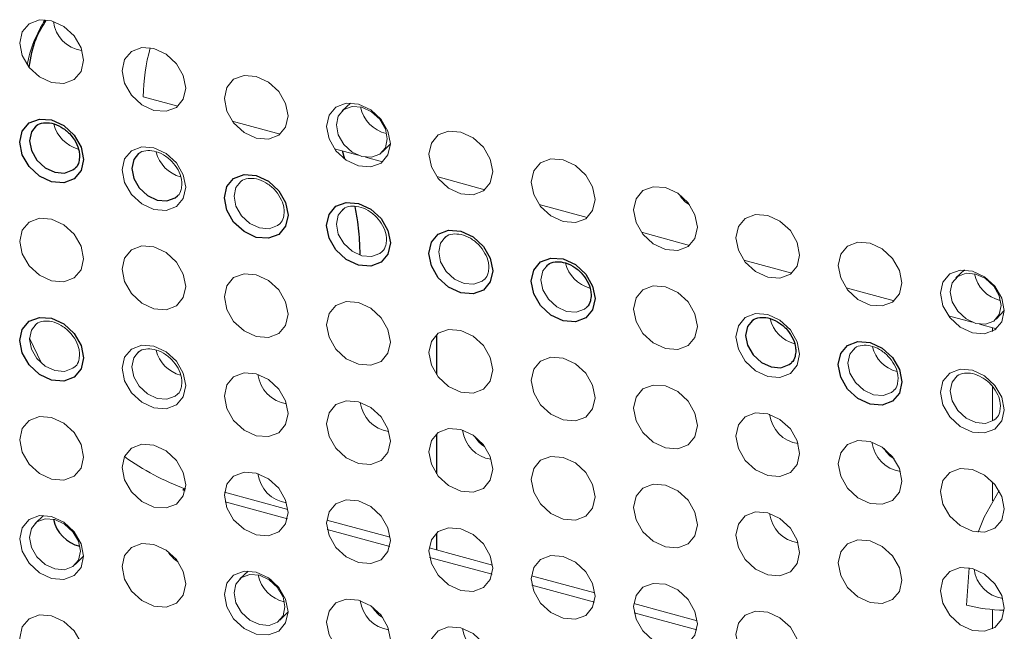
# Paper-space layout '_Trimetric' of a CAD drawing. Header units: millimetres. Extents: x -1485 to 1441, y -378 to 2620.
# Tile 25 of 86: x -943 to -909, y 975 to 996. Entities that reach past the tile are written whole.
import ezdxf

# ---------------------------------------------------------------- set-up
doc = ezdxf.new("R2010")
doc.units = ezdxf.units.MM

psp = doc.layouts.new('_Trimetric')

# ---------------------------------------------------------------- linework, layer by layer
at = {"color": 144, "linetype": 'Continuous', "lineweight": 18}
for p, q in [((-938.56, 993.633), (-937.358, 993.307)), ((-931.388, 993.419), (-931.684, 993.146)), ((-935.483, 992.797), (-933.821, 992.345)), ((-930.293, 991.721), (-930.012, 992.01)), ((-931.945, 991.835), (-931.129, 991.614)), ((-930.87, 991.543), (-930.283, 991.384)), ((-928.407, 990.874), (-926.745, 990.422)), ((-924.87, 989.912), (-923.208, 989.461)), ((-921.332, 988.951), (-919.67, 988.499)), ((-917.794, 987.989), (-916.132, 987.538)), ((-914.257, 987.028), (-912.595, 986.576)), ((-910.719, 986.067), (-909.903, 985.845)), ((-909.644, 985.774), (-909.057, 985.615)), ((-909.193, 985.652), (-909.193, 985.525)), ((-942.493, 985.288), (-942.079, 984.424)), ((-909.193, 983.603), (-909.193, 982.426)), ((-937.093, 980.115), (-937.184, 980.029)), ((-909.193, 980.324), (-909.193, 979.661)), ((-937.184, 980.029), (-937.111, 980.009)), ((-933.555, 979.366), (-935.748, 979.962)), ((-935.73, 979.634), (-933.573, 979.048)), ((-930.018, 978.405), (-932.21, 979.001)), ((-932.193, 978.672), (-930.035, 978.086)), ((-926.48, 977.443), (-928.672, 978.039)), ((-928.655, 977.711), (-926.498, 977.125)), ((-934.926, 977.237), (-935.221, 976.964)), ((-922.942, 976.482), (-925.135, 977.078)), ((-909.996, 977.348), (-910.097, 976.063)), ((-925.117, 976.75), (-922.96, 976.163)), ((-919.405, 975.52), (-921.597, 976.116)), ((-933.831, 975.539), (-933.55, 975.828)), ((-921.58, 975.788), (-919.422, 975.202)), ((-909.193, 975.906), (-909.193, 975.239))]:
    psp.add_line(p, q, dxfattribs=at)
at = {"color": 7, "linetype": 'Continuous', "lineweight": 25}
for p, q in [((-931.591, 991.482), (-931.671, 991.761)), ((-910.162, 987.651), (-910.458, 987.377)), ((-909.067, 985.952), (-908.786, 986.241)), ((-928.418, 985.41), (-928.418, 984.031)), ((-928.418, 981.981), (-928.418, 980.603)), ((-942.001, 979.16), (-942.297, 978.887)), ((-928.418, 978.552), (-928.418, 977.97)), ((-940.906, 977.462), (-940.625, 977.751))]:
    psp.add_line(p, q, dxfattribs=at)
at = {"color": 144, "linetype": 'Continuous', "lineweight": 18, "flags": 128}
for points in [[(-940.625, 994.896), (-940.709, 994.51), (-940.948, 994.228), (-941.305, 994.094), (-941.727, 994.127), (-942.149, 994.323), (-942.506, 994.652), (-942.745, 995.063), (-942.829, 995.494), (-942.745, 995.88), (-942.506, 996.162), (-942.149, 996.296), (-941.727, 996.263), (-941.305, 996.067), (-940.948, 995.738), (-940.709, 995.327), (-940.625, 994.896)], [(-937.088, 993.934), (-937.171, 993.548), (-937.41, 993.267), (-937.768, 993.133), (-938.189, 993.166), (-938.611, 993.362), (-938.968, 993.69), (-939.207, 994.102), (-939.291, 994.533), (-939.207, 994.919), (-938.968, 995.2), (-938.611, 995.335), (-938.189, 995.301), (-937.768, 995.105), (-937.41, 994.777), (-937.171, 994.366), (-937.088, 993.934)], [(-933.55, 992.973), (-933.634, 992.587), (-933.873, 992.305), (-934.23, 992.171), (-934.652, 992.204), (-935.073, 992.4), (-935.431, 992.729), (-935.669, 993.14), (-935.753, 993.572), (-935.669, 993.957), (-935.431, 994.239), (-935.073, 994.373), (-934.652, 994.34), (-934.23, 994.144), (-933.873, 993.815), (-933.634, 993.404), (-933.55, 992.973)], [(-930.012, 992.011), (-930.096, 991.625), (-930.335, 991.344), (-930.692, 991.21), (-931.114, 991.243), (-931.536, 991.439), (-931.893, 991.767), (-932.132, 992.179), (-932.216, 992.61), (-932.132, 992.996), (-931.893, 993.277), (-931.536, 993.412), (-931.114, 993.378), (-930.692, 993.183), (-930.335, 992.854), (-930.096, 992.443), (-930.012, 992.011)], [(-930.119, 992.183), (-930.186, 992.528), (-930.377, 992.857), (-930.662, 993.119), (-930.999, 993.276), (-931.336, 993.303), (-931.622, 993.195), (-931.813, 992.97), (-931.88, 992.662), (-931.813, 992.317), (-931.622, 991.988), (-931.336, 991.726), (-930.999, 991.569), (-930.662, 991.542), (-930.377, 991.65), (-930.186, 991.875), (-930.119, 992.183)], [(-926.475, 991.05), (-926.558, 990.664), (-926.797, 990.382), (-927.155, 990.248), (-927.576, 990.281), (-927.998, 990.477), (-928.355, 990.806), (-928.594, 991.217), (-928.678, 991.649), (-928.594, 992.034), (-928.355, 992.316), (-927.998, 992.45), (-927.576, 992.417), (-927.155, 992.221), (-926.797, 991.892), (-926.558, 991.481), (-926.475, 991.05)], [(-937.088, 990.505), (-937.171, 990.12), (-937.41, 989.838), (-937.768, 989.704), (-938.189, 989.737), (-938.611, 989.933), (-938.968, 990.262), (-939.207, 990.673), (-939.291, 991.104), (-939.207, 991.49), (-938.968, 991.772), (-938.611, 991.906), (-938.189, 991.873), (-937.768, 991.677), (-937.41, 991.348), (-937.171, 990.937), (-937.088, 990.505)], [(-922.937, 990.088), (-923.021, 989.702), (-923.26, 989.421), (-923.617, 989.287), (-924.039, 989.32), (-924.46, 989.516), (-924.818, 989.844), (-925.056, 990.256), (-925.14, 990.687), (-925.056, 991.073), (-924.818, 991.354), (-924.46, 991.489), (-924.039, 991.455), (-923.617, 991.26), (-923.26, 990.931), (-923.021, 990.52), (-922.937, 990.088)], [(-935.181, 990.712), (-935.351, 990.503), (-935.418, 990.195), (-935.351, 989.85), (-935.16, 989.521), (-934.874, 989.258), (-934.537, 989.102), (-934.2, 989.075), (-933.914, 989.183), (-933.836, 989.248)], [(-919.399, 989.127), (-919.483, 988.741), (-919.722, 988.46), (-920.079, 988.325), (-920.501, 988.358), (-920.923, 988.554), (-921.28, 988.883), (-921.519, 989.294), (-921.603, 989.726), (-921.519, 990.111), (-921.28, 990.393), (-920.923, 990.527), (-920.501, 990.494), (-920.079, 990.298), (-919.722, 989.97), (-919.483, 989.558), (-919.399, 989.127)], [(-931.644, 989.751), (-931.813, 989.542), (-931.88, 989.233), (-931.813, 988.888), (-931.622, 988.56), (-931.336, 988.297), (-930.999, 988.14), (-930.662, 988.114), (-930.377, 988.221), (-930.298, 988.287)], [(-940.625, 988.038), (-940.709, 987.652), (-940.948, 987.371), (-941.305, 987.237), (-941.727, 987.27), (-942.149, 987.466), (-942.506, 987.794), (-942.745, 988.206), (-942.829, 988.637), (-942.745, 989.023), (-942.506, 989.304), (-942.149, 989.439), (-941.727, 989.405), (-941.305, 989.21), (-940.948, 988.881), (-940.709, 988.47), (-940.625, 988.038)], [(-915.862, 988.165), (-915.945, 987.78), (-916.184, 987.498), (-916.542, 987.364), (-916.963, 987.397), (-917.385, 987.593), (-917.742, 987.921), (-917.981, 988.333), (-918.065, 988.764), (-917.981, 989.15), (-917.742, 989.432), (-917.385, 989.566), (-916.963, 989.533), (-916.542, 989.337), (-916.184, 989.008), (-915.945, 988.597), (-915.862, 988.165)], [(-928.106, 988.789), (-928.275, 988.58), (-928.342, 988.272), (-928.275, 987.927), (-928.084, 987.598), (-927.799, 987.335), (-927.462, 987.179), (-927.125, 987.152), (-926.839, 987.26), (-926.761, 987.325)], [(-912.324, 987.204), (-912.408, 986.818), (-912.647, 986.537), (-913.004, 986.402), (-913.426, 986.436), (-913.847, 986.631), (-914.205, 986.96), (-914.443, 987.371), (-914.527, 987.803), (-914.443, 988.189), (-914.205, 988.47), (-913.847, 988.604), (-913.426, 988.571), (-913.004, 988.375), (-912.647, 988.047), (-912.408, 987.635), (-912.324, 987.204)], [(-937.088, 987.077), (-937.171, 986.691), (-937.41, 986.409), (-937.768, 986.275), (-938.189, 986.308), (-938.611, 986.504), (-938.968, 986.833), (-939.207, 987.244), (-939.291, 987.676), (-939.207, 988.061), (-938.968, 988.343), (-938.611, 988.477), (-938.189, 988.444), (-937.768, 988.248), (-937.41, 987.92), (-937.171, 987.508), (-937.088, 987.077)], [(-924.568, 987.828), (-924.738, 987.619), (-924.805, 987.31), (-924.738, 986.965), (-924.547, 986.637), (-924.261, 986.374), (-923.924, 986.217), (-923.587, 986.191), (-923.301, 986.298), (-923.223, 986.364)], [(-908.786, 986.242), (-908.87, 985.857), (-909.109, 985.575), (-909.466, 985.441), (-909.888, 985.474), (-910.31, 985.67), (-910.667, 985.999), (-910.906, 986.41), (-910.99, 986.841), (-910.906, 987.227), (-910.667, 987.509), (-910.31, 987.643), (-909.888, 987.61), (-909.466, 987.414), (-909.109, 987.085), (-908.87, 986.674), (-908.786, 986.242)], [(-933.55, 986.115), (-933.634, 985.73), (-933.873, 985.448), (-934.23, 985.314), (-934.652, 985.347), (-935.073, 985.543), (-935.431, 985.871), (-935.669, 986.283), (-935.753, 986.714), (-935.669, 987.1), (-935.431, 987.382), (-935.073, 987.516), (-934.652, 987.483), (-934.23, 987.287), (-933.873, 986.958), (-933.634, 986.547), (-933.55, 986.115)], [(-908.893, 986.414), (-908.96, 986.759), (-909.151, 987.088), (-909.436, 987.351), (-909.773, 987.507), (-910.11, 987.534), (-910.396, 987.426), (-910.587, 987.201), (-910.654, 986.893), (-910.587, 986.548), (-910.396, 986.219), (-910.11, 985.957), (-909.773, 985.8), (-909.436, 985.774), (-909.151, 985.881), (-908.96, 986.106), (-908.893, 986.414)], [(-919.399, 985.698), (-919.483, 985.312), (-919.722, 985.031), (-920.079, 984.897), (-920.501, 984.93), (-920.923, 985.126), (-921.28, 985.454), (-921.519, 985.866), (-921.603, 986.297), (-921.519, 986.683), (-921.28, 986.964), (-920.923, 987.099), (-920.501, 987.065), (-920.079, 986.869), (-919.722, 986.541), (-919.483, 986.13), (-919.399, 985.698)], [(-930.012, 985.154), (-930.096, 984.768), (-930.335, 984.487), (-930.692, 984.352), (-931.114, 984.386), (-931.536, 984.581), (-931.893, 984.91), (-932.132, 985.321), (-932.216, 985.753), (-932.132, 986.139), (-931.893, 986.42), (-931.536, 986.554), (-931.114, 986.521), (-930.692, 986.325), (-930.335, 985.997), (-930.096, 985.585), (-930.012, 985.154)], [(-915.862, 984.737), (-915.945, 984.351), (-916.184, 984.069), (-916.542, 983.935), (-916.963, 983.968), (-917.385, 984.164), (-917.742, 984.493), (-917.981, 984.904), (-918.065, 985.336), (-917.981, 985.721), (-917.742, 986.003), (-917.385, 986.137), (-916.963, 986.104), (-916.542, 985.908), (-916.184, 985.579), (-915.945, 985.168), (-915.862, 984.737)], [(-942.257, 985.778), (-942.426, 985.569), (-942.493, 985.26), (-942.426, 984.915), (-942.235, 984.587), (-941.949, 984.324), (-941.612, 984.167), (-941.275, 984.141), (-940.99, 984.248), (-940.911, 984.314)], [(-926.475, 984.192), (-926.558, 983.807), (-926.797, 983.525), (-927.155, 983.391), (-927.576, 983.424), (-927.998, 983.62), (-928.355, 983.949), (-928.594, 984.36), (-928.678, 984.791), (-928.594, 985.177), (-928.355, 985.459), (-927.998, 985.593), (-927.576, 985.56), (-927.155, 985.364), (-926.797, 985.035), (-926.558, 984.624), (-926.475, 984.192)], [(-937.088, 983.648), (-937.171, 983.262), (-937.41, 982.981), (-937.768, 982.847), (-938.189, 982.88), (-938.611, 983.076), (-938.968, 983.404), (-939.207, 983.816), (-939.291, 984.247), (-939.207, 984.633), (-938.968, 984.914), (-938.611, 985.049), (-938.189, 985.015), (-937.768, 984.819), (-937.41, 984.491), (-937.171, 984.08), (-937.088, 983.648)], [(-913.955, 984.943), (-914.125, 984.734), (-914.192, 984.426), (-914.125, 984.081), (-913.934, 983.752), (-913.648, 983.49), (-913.311, 983.333), (-912.974, 983.306), (-912.688, 983.414), (-912.61, 983.48)], [(-938.719, 984.816), (-938.888, 984.607), (-938.955, 984.299), (-938.888, 983.954), (-938.697, 983.625), (-938.412, 983.363), (-938.075, 983.206), (-937.738, 983.179), (-937.452, 983.287), (-937.374, 983.352)], [(-922.937, 983.231), (-923.021, 982.845), (-923.26, 982.564), (-923.617, 982.429), (-924.039, 982.463), (-924.46, 982.658), (-924.818, 982.987), (-925.056, 983.398), (-925.14, 983.83), (-925.056, 984.216), (-924.818, 984.497), (-924.46, 984.631), (-924.039, 984.598), (-923.617, 984.402), (-923.26, 984.074), (-923.021, 983.662), (-922.937, 983.231)], [(-908.786, 982.814), (-908.87, 982.428), (-909.109, 982.146), (-909.466, 982.012), (-909.888, 982.045), (-910.31, 982.241), (-910.667, 982.57), (-910.906, 982.981), (-910.99, 983.413), (-910.906, 983.798), (-910.667, 984.08), (-910.31, 984.214), (-909.888, 984.181), (-909.466, 983.985), (-909.109, 983.656), (-908.87, 983.245), (-908.786, 982.814)], [(-933.55, 982.687), (-933.634, 982.301), (-933.873, 982.019), (-934.23, 981.885), (-934.652, 981.918), (-935.073, 982.114), (-935.431, 982.443), (-935.669, 982.854), (-935.753, 983.286), (-935.669, 983.671), (-935.431, 983.953), (-935.073, 984.087), (-934.652, 984.054), (-934.23, 983.858), (-933.873, 983.529), (-933.634, 983.118), (-933.55, 982.687)], [(-910.418, 983.982), (-910.587, 983.773), (-910.654, 983.464), (-910.587, 983.12), (-910.396, 982.791), (-910.11, 982.528), (-909.773, 982.372), (-909.436, 982.345), (-909.151, 982.452), (-909.072, 982.518)], [(-919.399, 982.269), (-919.483, 981.884), (-919.722, 981.602), (-920.079, 981.468), (-920.501, 981.501), (-920.923, 981.697), (-921.28, 982.026), (-921.519, 982.437), (-921.603, 982.868), (-921.519, 983.254), (-921.28, 983.536), (-920.923, 983.67), (-920.501, 983.637), (-920.079, 983.441), (-919.722, 983.112), (-919.483, 982.701), (-919.399, 982.269)], [(-930.012, 981.725), (-930.096, 981.339), (-930.335, 981.058), (-930.692, 980.924), (-931.114, 980.957), (-931.536, 981.153), (-931.893, 981.481), (-932.132, 981.893), (-932.216, 982.324), (-932.132, 982.71), (-931.893, 982.991), (-931.536, 983.126), (-931.114, 983.092), (-930.692, 982.897), (-930.335, 982.568), (-930.096, 982.157), (-930.012, 981.725)], [(-940.625, 981.181), (-940.709, 980.795), (-940.948, 980.514), (-941.305, 980.379), (-941.727, 980.413), (-942.149, 980.608), (-942.506, 980.937), (-942.745, 981.348), (-942.829, 981.78), (-942.745, 982.166), (-942.506, 982.447), (-942.149, 982.581), (-941.727, 982.548), (-941.305, 982.352), (-940.948, 982.024), (-940.709, 981.612), (-940.625, 981.181)], [(-915.862, 981.308), (-915.945, 980.922), (-916.184, 980.641), (-916.542, 980.506), (-916.963, 980.54), (-917.385, 980.736), (-917.742, 981.064), (-917.981, 981.475), (-918.065, 981.907), (-917.981, 982.293), (-917.742, 982.574), (-917.385, 982.709), (-916.963, 982.675), (-916.542, 982.479), (-916.184, 982.151), (-915.945, 981.739), (-915.862, 981.308)], [(-926.475, 980.764), (-926.558, 980.378), (-926.797, 980.096), (-927.155, 979.962), (-927.576, 979.995), (-927.998, 980.191), (-928.355, 980.52), (-928.594, 980.931), (-928.678, 981.363), (-928.594, 981.748), (-928.355, 982.03), (-927.998, 982.164), (-927.576, 982.131), (-927.155, 981.935), (-926.797, 981.606), (-926.558, 981.195), (-926.475, 980.764)], [(-937.088, 980.219), (-937.171, 979.834), (-937.41, 979.552), (-937.768, 979.418), (-938.189, 979.451), (-938.611, 979.647), (-938.968, 979.976), (-939.207, 980.387), (-939.291, 980.818), (-939.207, 981.204), (-938.968, 981.486), (-938.611, 981.62), (-938.189, 981.587), (-937.768, 981.391), (-937.41, 981.062), (-937.171, 980.651), (-937.088, 980.219)], [(-912.324, 980.347), (-912.408, 979.961), (-912.647, 979.679), (-913.004, 979.545), (-913.426, 979.578), (-913.847, 979.774), (-914.205, 980.103), (-914.443, 980.514), (-914.527, 980.945), (-914.443, 981.331), (-914.205, 981.613), (-913.847, 981.747), (-913.426, 981.714), (-913.004, 981.518), (-912.647, 981.189), (-912.408, 980.778), (-912.324, 980.347)], [(-922.937, 979.802), (-923.021, 979.416), (-923.26, 979.135), (-923.617, 979.001), (-924.039, 979.034), (-924.46, 979.23), (-924.818, 979.558), (-925.056, 979.97), (-925.14, 980.401), (-925.056, 980.787), (-924.818, 981.068), (-924.46, 981.203), (-924.039, 981.169), (-923.617, 980.974), (-923.26, 980.645), (-923.021, 980.234), (-922.937, 979.802)], [(-908.786, 979.385), (-908.87, 978.999), (-909.109, 978.718), (-909.466, 978.583), (-909.888, 978.617), (-910.31, 978.813), (-910.667, 979.141), (-910.906, 979.553), (-910.99, 979.984), (-910.906, 980.37), (-910.667, 980.651), (-910.31, 980.786), (-909.888, 980.752), (-909.466, 980.556), (-909.109, 980.228), (-908.87, 979.817), (-908.786, 979.385)], [(-933.55, 979.258), (-933.634, 978.872), (-933.873, 978.591), (-934.23, 978.456), (-934.652, 978.49), (-935.073, 978.686), (-935.431, 979.014), (-935.669, 979.425), (-935.753, 979.857), (-935.669, 980.243), (-935.431, 980.524), (-935.073, 980.658), (-934.652, 980.625), (-934.23, 980.429), (-933.873, 980.101), (-933.634, 979.689), (-933.55, 979.258)], [(-919.399, 978.841), (-919.483, 978.455), (-919.722, 978.174), (-920.079, 978.039), (-920.501, 978.072), (-920.923, 978.268), (-921.28, 978.597), (-921.519, 979.008), (-921.603, 979.44), (-921.519, 979.825), (-921.28, 980.107), (-920.923, 980.241), (-920.501, 980.208), (-920.079, 980.012), (-919.722, 979.684), (-919.483, 979.272), (-919.399, 978.841)], [(-908.968, 980.023), (-909.479, 979.099), (-909.686, 978.58)], [(-930.012, 978.297), (-930.096, 977.911), (-930.335, 977.629), (-930.692, 977.495), (-931.114, 977.528), (-931.536, 977.724), (-931.893, 978.053), (-932.132, 978.464), (-932.216, 978.895), (-932.132, 979.281), (-931.893, 979.563), (-931.536, 979.697), (-931.114, 979.664), (-930.692, 979.468), (-930.335, 979.139), (-930.096, 978.728), (-930.012, 978.297)], [(-940.625, 977.752), (-940.709, 977.366), (-940.948, 977.085), (-941.305, 976.951), (-941.727, 976.984), (-942.149, 977.18), (-942.506, 977.508), (-942.745, 977.92), (-942.829, 978.351), (-942.745, 978.737), (-942.506, 979.018), (-942.149, 979.153), (-941.727, 979.119), (-941.305, 978.924), (-940.948, 978.595), (-940.709, 978.184), (-940.625, 977.752)], [(-915.862, 977.879), (-915.945, 977.494), (-916.184, 977.212), (-916.542, 977.078), (-916.963, 977.111), (-917.385, 977.307), (-917.742, 977.635), (-917.981, 978.047), (-918.065, 978.478), (-917.981, 978.864), (-917.742, 979.146), (-917.385, 979.28), (-916.963, 979.247), (-916.542, 979.051), (-916.184, 978.722), (-915.945, 978.311), (-915.862, 977.879)], [(-940.732, 977.924), (-940.799, 978.269), (-940.99, 978.598), (-941.275, 978.861), (-941.612, 979.017), (-941.949, 979.044), (-942.235, 978.936), (-942.426, 978.711), (-942.493, 978.403), (-942.426, 978.058), (-942.235, 977.729), (-941.949, 977.467), (-941.612, 977.31), (-941.275, 977.283), (-940.99, 977.391), (-940.799, 977.616), (-940.732, 977.924)], [(-926.475, 977.335), (-926.558, 976.949), (-926.797, 976.668), (-927.155, 976.533), (-927.576, 976.567), (-927.998, 976.763), (-928.355, 977.091), (-928.594, 977.503), (-928.678, 977.934), (-928.594, 978.32), (-928.355, 978.601), (-927.998, 978.736), (-927.576, 978.702), (-927.155, 978.506), (-926.797, 978.178), (-926.558, 977.766), (-926.475, 977.335)], [(-937.088, 976.791), (-937.171, 976.405), (-937.41, 976.123), (-937.768, 975.989), (-938.189, 976.022), (-938.611, 976.218), (-938.968, 976.547), (-939.207, 976.958), (-939.291, 977.39), (-939.207, 977.775), (-938.968, 978.057), (-938.611, 978.191), (-938.189, 978.158), (-937.768, 977.962), (-937.41, 977.634), (-937.171, 977.222), (-937.088, 976.791)], [(-912.324, 976.918), (-912.408, 976.532), (-912.647, 976.251), (-913.004, 976.116), (-913.426, 976.15), (-913.847, 976.345), (-914.205, 976.674), (-914.443, 977.085), (-914.527, 977.517), (-914.443, 977.903), (-914.205, 978.184), (-913.847, 978.318), (-913.426, 978.285), (-913.004, 978.089), (-912.647, 977.761), (-912.408, 977.349), (-912.324, 976.918)], [(-922.937, 976.374), (-923.021, 975.988), (-923.26, 975.706), (-923.617, 975.572), (-924.039, 975.605), (-924.46, 975.801), (-924.818, 976.13), (-925.056, 976.541), (-925.14, 976.972), (-925.056, 977.358), (-924.818, 977.64), (-924.46, 977.774), (-924.039, 977.741), (-923.617, 977.545), (-923.26, 977.216), (-923.021, 976.805), (-922.937, 976.374)], [(-933.55, 975.829), (-933.634, 975.444), (-933.873, 975.162), (-934.23, 975.028), (-934.652, 975.061), (-935.073, 975.257), (-935.431, 975.585), (-935.669, 975.997), (-935.753, 976.428), (-935.669, 976.814), (-935.431, 977.095), (-935.073, 977.23), (-934.652, 977.197), (-934.23, 977.001), (-933.873, 976.672), (-933.634, 976.261), (-933.55, 975.829)], [(-933.656, 976.001), (-933.723, 976.346), (-933.914, 976.675), (-934.2, 976.938), (-934.537, 977.094), (-934.874, 977.121), (-935.16, 977.013), (-935.351, 976.788), (-935.418, 976.48), (-935.351, 976.135), (-935.16, 975.806), (-934.874, 975.544), (-934.537, 975.387), (-934.2, 975.361), (-933.914, 975.468), (-933.723, 975.693), (-933.656, 976.001)], [(-908.786, 975.956), (-908.87, 975.571), (-909.109, 975.289), (-909.466, 975.155), (-909.888, 975.188), (-910.31, 975.384), (-910.667, 975.713), (-910.906, 976.124), (-910.99, 976.555), (-910.906, 976.941), (-910.667, 977.223), (-910.31, 977.357), (-909.888, 977.324), (-909.466, 977.128), (-909.109, 976.799), (-908.87, 976.388), (-908.786, 975.956)], [(-934.162, 976.952), (-934.073, 976.819), (-934.057, 976.8)], [(-919.399, 975.412), (-919.483, 975.026), (-919.722, 974.745), (-920.079, 974.611), (-920.501, 974.644), (-920.923, 974.84), (-921.28, 975.168), (-921.519, 975.58), (-921.603, 976.011), (-921.519, 976.397), (-921.28, 976.678), (-920.923, 976.813), (-920.501, 976.779), (-920.079, 976.583), (-919.722, 976.255), (-919.483, 975.844), (-919.399, 975.412)], [(-930.012, 974.868), (-930.096, 974.482), (-930.335, 974.201), (-930.692, 974.066), (-931.114, 974.1), (-931.536, 974.295), (-931.893, 974.624), (-932.132, 975.035), (-932.216, 975.467), (-932.132, 975.853), (-931.893, 976.134), (-931.536, 976.268), (-931.114, 976.235), (-930.692, 976.039), (-930.335, 975.711), (-930.096, 975.299), (-930.012, 974.868)], [(-940.625, 974.324), (-940.709, 973.938), (-940.948, 973.656), (-941.305, 973.522), (-941.727, 973.555), (-942.149, 973.751), (-942.506, 974.08), (-942.745, 974.491), (-942.829, 974.922), (-942.745, 975.308), (-942.506, 975.59), (-942.149, 975.724), (-941.727, 975.691), (-941.305, 975.495), (-940.948, 975.166), (-940.709, 974.755), (-940.625, 974.324)], [(-915.862, 974.451), (-915.945, 974.065), (-916.184, 973.783), (-916.542, 973.649), (-916.963, 973.682), (-917.385, 973.878), (-917.742, 974.207), (-917.981, 974.618), (-918.065, 975.05), (-917.981, 975.435), (-917.742, 975.717), (-917.385, 975.851), (-916.963, 975.818), (-916.542, 975.622), (-916.184, 975.293), (-915.945, 974.882), (-915.862, 974.451)], [(-926.475, 973.906), (-926.558, 973.521), (-926.797, 973.239), (-927.155, 973.105), (-927.576, 973.138), (-927.998, 973.334), (-928.355, 973.663), (-928.594, 974.074), (-928.678, 974.505), (-928.594, 974.891), (-928.355, 975.173), (-927.998, 975.307), (-927.576, 975.274), (-927.155, 975.078), (-926.797, 974.749), (-926.558, 974.338), (-926.475, 973.906)]]:
    psp.add_lwpolyline(points, dxfattribs=at)
at = {"color": 7, "linetype": 'Continuous', "lineweight": 25, "flags": 128}
for points in [[(-940.625, 991.467), (-940.709, 991.081), (-940.948, 990.8), (-941.305, 990.665), (-941.727, 990.699), (-942.149, 990.894), (-942.506, 991.223), (-942.745, 991.634), (-942.829, 992.066), (-942.745, 992.452), (-942.506, 992.733), (-942.149, 992.867), (-941.727, 992.834), (-941.305, 992.638), (-940.948, 992.31), (-940.709, 991.898), (-940.625, 991.467)], [(-942.257, 992.635), (-942.426, 992.426), (-942.493, 992.118), (-942.426, 991.773), (-942.235, 991.444), (-941.949, 991.181), (-941.612, 991.025), (-941.275, 990.998), (-940.99, 991.106), (-940.911, 991.171)], [(-938.719, 991.674), (-938.888, 991.465), (-938.955, 991.156), (-938.888, 990.811), (-938.697, 990.483), (-938.412, 990.22), (-938.075, 990.063), (-937.738, 990.037), (-937.452, 990.144), (-937.374, 990.21)], [(-933.55, 989.544), (-933.634, 989.158), (-933.873, 988.877), (-934.23, 988.742), (-934.652, 988.776), (-935.073, 988.972), (-935.431, 989.3), (-935.669, 989.711), (-935.753, 990.143), (-935.669, 990.529), (-935.431, 990.81), (-935.073, 990.944), (-934.652, 990.911), (-934.23, 990.715), (-933.873, 990.387), (-933.634, 989.975), (-933.55, 989.544)], [(-930.012, 988.583), (-930.096, 988.197), (-930.335, 987.915), (-930.692, 987.781), (-931.114, 987.814), (-931.536, 988.01), (-931.893, 988.339), (-932.132, 988.75), (-932.216, 989.181), (-932.132, 989.567), (-931.893, 989.849), (-931.536, 989.983), (-931.114, 989.95), (-930.692, 989.754), (-930.335, 989.425), (-930.096, 989.014), (-930.012, 988.583)], [(-926.475, 987.621), (-926.558, 987.235), (-926.797, 986.954), (-927.155, 986.819), (-927.576, 986.853), (-927.998, 987.049), (-928.355, 987.377), (-928.594, 987.789), (-928.678, 988.22), (-928.594, 988.606), (-928.355, 988.887), (-927.998, 989.022), (-927.576, 988.988), (-927.155, 988.792), (-926.797, 988.464), (-926.558, 988.052), (-926.475, 987.621)], [(-922.937, 986.66), (-923.021, 986.274), (-923.26, 985.992), (-923.617, 985.858), (-924.039, 985.891), (-924.46, 986.087), (-924.818, 986.416), (-925.056, 986.827), (-925.14, 987.258), (-925.056, 987.644), (-924.818, 987.926), (-924.46, 988.06), (-924.039, 988.027), (-923.617, 987.831), (-923.26, 987.502), (-923.021, 987.091), (-922.937, 986.66)], [(-940.625, 984.61), (-940.709, 984.224), (-940.948, 983.942), (-941.305, 983.808), (-941.727, 983.841), (-942.149, 984.037), (-942.506, 984.366), (-942.745, 984.777), (-942.829, 985.208), (-942.745, 985.594), (-942.506, 985.876), (-942.149, 986.01), (-941.727, 985.977), (-941.305, 985.781), (-940.948, 985.452), (-940.709, 985.041), (-940.625, 984.61)], [(-917.493, 985.905), (-917.662, 985.696), (-917.729, 985.387), (-917.662, 985.043), (-917.471, 984.714), (-917.186, 984.451), (-916.849, 984.295), (-916.512, 984.268), (-916.226, 984.375), (-916.148, 984.441)], [(-912.324, 983.775), (-912.408, 983.389), (-912.647, 983.108), (-913.004, 982.974), (-913.426, 983.007), (-913.847, 983.203), (-914.205, 983.531), (-914.443, 983.943), (-914.527, 984.374), (-914.443, 984.76), (-914.205, 985.041), (-913.847, 985.176), (-913.426, 985.142), (-913.004, 984.947), (-912.647, 984.618), (-912.408, 984.207), (-912.324, 983.775)]]:
    psp.add_lwpolyline(points, dxfattribs=at)
at = {"color": 144, "linetype": 'Continuous', "lineweight": 18}
for centre, radius, start, end in [((-938.429, 993.987), 4.207, 146.6338, 169.7529), ((-940.51, 996.383), 1.164, 187.2118, 261.1565), ((-931.878, 993.53), 6.682, 164.3859, 179.1142), ((-929.885, 993.51), 1.179, 191.0033, 256.7348), ((-940.492, 992.972), 1.188, 193.9166, 254.5806), ((-936.954, 992.011), 1.188, 193.9166, 254.5806), ((-919.199, 990.697), 0.928, 208.8242, 239.7859), ((-922.803, 988.165), 1.188, 193.9166, 254.5806), ((-908.659, 987.741), 1.179, 191.0033, 256.7348), ((-915.728, 986.242), 1.188, 193.9166, 254.5806), ((-936.954, 985.153), 1.188, 193.9166, 254.5806), ((-912.19, 985.28), 1.188, 193.9166, 254.5806), ((-933.436, 984.172), 1.162, 186.7481, 261.862), ((-929.897, 983.212), 1.164, 187.2118, 261.1565), ((-915.748, 982.794), 1.162, 186.7471, 261.863), ((-926.359, 982.251), 1.164, 187.2118, 261.1565), ((-926.274, 982.334), 0.928, 208.8254, 239.7846), ((-912.21, 981.832), 1.162, 186.7514, 261.8587), ((-912.123, 981.917), 0.928, 208.8252, 239.7848), ((-933.983, 988.471), 8.956, 234.2977, 249.6475), ((-933.436, 980.744), 1.162, 186.7474, 261.8627), ((-915.748, 979.365), 1.162, 186.7483, 261.8618), ((-936.887, 978.361), 0.928, 208.8255, 239.7846), ((-933.425, 977.326), 1.177, 190.8306, 257.7795), ((-908.673, 977.442), 1.162, 186.7489, 261.8612), ((-929.899, 976.353), 1.162, 186.7493, 261.8608), ((-908.72, 981.292), 5.407, 255.2451, 269.2683), ((-929.812, 976.438), 0.928, 208.8254, 239.7846), ((-926.359, 975.394), 1.164, 187.2118, 261.1565)]:
    psp.add_arc(centre, radius, start, end, dxfattribs=at)
at = {"color": 7, "linetype": 'Continuous', "lineweight": 25}
psp.add_arc((-940.5, 979.249), 1.177, 190.8355, 257.7746, dxfattribs=at)
for points, knots in [([(-942.501, 994.658), (-942.443, 995.002), (-942.339, 995.612), (-942.043, 996.076), (-941.914, 996.279)], [0, 0, 0, 0, 0.564166, 1, 1, 1, 1]), ([(-942.29, 992.591), (-942.278, 992.608), (-942.216, 992.69), (-942.023, 992.745), (-941.72, 992.737), (-941.394, 992.607), (-941.097, 992.373), (-940.877, 992.073), (-940.772, 991.792), (-940.762, 991.637), (-940.759, 991.581)], [0, 0, 0, 0, 0.0400176, 0.1972499, 0.3372408, 0.4859629, 0.6308566, 0.7749417, 0.9179333, 1, 1, 1, 1]), ([(-940.759, 991.581), (-940.765, 991.516), (-940.781, 991.357), (-940.836, 991.217), (-940.909, 991.176), (-940.913, 991.174)], [0, 0, 0, 0, 0.395098, 0.971178, 1, 1, 1, 1]), ([(-931.058, 988.175), (-931.06, 988.27), (-931.069, 988.638), (-931.112, 989.191), (-931.201, 989.664), (-931.234, 989.84)], [0, 0, 0, 0, 0.1792859, 0.6949312, 1, 1, 1, 1]), ([(-924.602, 987.784), (-924.589, 987.8), (-924.528, 987.883), (-924.335, 987.938), (-924.032, 987.93), (-923.706, 987.799), (-923.409, 987.565), (-923.189, 987.265), (-923.083, 986.985), (-923.074, 986.83), (-923.07, 986.774)], [0, 0, 0, 0, 0.040018, 0.19725, 0.337241, 0.485963, 0.630857, 0.774942, 0.917933, 1, 1, 1, 1]), ([(-923.07, 986.774), (-923.077, 986.709), (-923.093, 986.55), (-923.148, 986.41), (-923.221, 986.369), (-923.224, 986.367)], [0, 0, 0, 0, 0.395098, 0.971178, 1, 1, 1, 1]), ([(-917.527, 985.861), (-917.514, 985.877), (-917.452, 985.96), (-917.26, 986.015), (-916.956, 986.007), (-916.631, 985.876), (-916.333, 985.642), (-916.113, 985.343), (-916.008, 985.062), (-915.998, 984.907), (-915.995, 984.851)], [0, 0, 0, 0, 0.0400176, 0.1972499, 0.3372408, 0.4859629, 0.6308566, 0.7749417, 0.9179333, 1, 1, 1, 1]), ([(-915.995, 984.851), (-916.001, 984.786), (-916.018, 984.627), (-916.072, 984.487), (-916.146, 984.446), (-916.149, 984.444)], [0, 0, 0, 0, 0.395098, 0.971178, 1, 1, 1, 1])]:
    psp.add_open_spline(points, degree=3, knots=knots, dxfattribs=at)
at = {"color": 144, "linetype": 'Continuous', "lineweight": 18}
for points, knots in [([(-938.753, 991.629), (-938.74, 991.646), (-938.678, 991.728), (-938.486, 991.784), (-938.182, 991.775), (-937.857, 991.645), (-937.559, 991.411), (-937.339, 991.111), (-937.234, 990.831), (-937.224, 990.676), (-937.221, 990.619)], [0, 0, 0, 0, 0.040018, 0.19725, 0.337241, 0.485963, 0.630857, 0.774942, 0.917933, 1, 1, 1, 1]), ([(-935.215, 990.668), (-935.202, 990.685), (-935.141, 990.767), (-934.948, 990.822), (-934.645, 990.814), (-934.319, 990.684), (-934.022, 990.45), (-933.802, 990.15), (-933.696, 989.869), (-933.687, 989.714), (-933.683, 989.658)], [0, 0, 0, 0, 0.0400176, 0.1972499, 0.3372408, 0.4859629, 0.6308566, 0.7749417, 0.9179333, 1, 1, 1, 1]), ([(-937.221, 990.619), (-937.228, 990.555), (-937.244, 990.395), (-937.298, 990.256), (-937.372, 990.215), (-937.375, 990.213)], [0, 0, 0, 0, 0.395098, 0.971178, 1, 1, 1, 1]), ([(-933.683, 989.658), (-933.69, 989.593), (-933.706, 989.434), (-933.761, 989.294), (-933.834, 989.253), (-933.838, 989.251)], [0, 0, 0, 0, 0.395098, 0.971178, 1, 1, 1, 1]), ([(-931.677, 989.707), (-931.665, 989.723), (-931.603, 989.805), (-931.41, 989.861), (-931.107, 989.852), (-930.781, 989.722), (-930.484, 989.488), (-930.264, 989.188), (-930.158, 988.908), (-930.149, 988.753), (-930.146, 988.696)], [0, 0, 0, 0, 0.040018, 0.19725, 0.337241, 0.485963, 0.630857, 0.774942, 0.917933, 1, 1, 1, 1]), ([(-930.146, 988.696), (-930.152, 988.632), (-930.168, 988.473), (-930.223, 988.333), (-930.296, 988.292), (-930.3, 988.29)], [0, 0, 0, 0, 0.395098, 0.971178, 1, 1, 1, 1]), ([(-928.14, 988.745), (-928.127, 988.762), (-928.065, 988.844), (-927.873, 988.899), (-927.569, 988.891), (-927.244, 988.761), (-926.946, 988.527), (-926.726, 988.227), (-926.621, 987.947), (-926.611, 987.792), (-926.608, 987.735)], [0, 0, 0, 0, 0.0400176, 0.1972499, 0.3372408, 0.4859629, 0.6308566, 0.7749417, 0.9179333, 1, 1, 1, 1]), ([(-926.608, 987.735), (-926.615, 987.67), (-926.631, 987.511), (-926.685, 987.371), (-926.759, 987.33), (-926.762, 987.328)], [0, 0, 0, 0, 0.395098, 0.971178, 1, 1, 1, 1]), ([(-942.29, 985.734), (-942.278, 985.75), (-942.216, 985.833), (-942.023, 985.888), (-941.72, 985.88), (-941.394, 985.749), (-941.097, 985.515), (-940.877, 985.215), (-940.772, 984.935), (-940.762, 984.78), (-940.759, 984.723)], [0, 0, 0, 0, 0.0400176, 0.1972499, 0.3372408, 0.4859629, 0.6308566, 0.7749417, 0.9179333, 1, 1, 1, 1]), ([(-938.753, 984.772), (-938.74, 984.789), (-938.678, 984.871), (-938.486, 984.926), (-938.182, 984.918), (-937.857, 984.788), (-937.559, 984.554), (-937.339, 984.254), (-937.234, 983.974), (-937.224, 983.819), (-937.221, 983.762)], [0, 0, 0, 0, 0.040018, 0.19725, 0.337241, 0.485963, 0.630857, 0.774942, 0.917933, 1, 1, 1, 1]), ([(-913.989, 984.899), (-913.976, 984.916), (-913.915, 984.998), (-913.722, 985.053), (-913.419, 985.045), (-913.093, 984.915), (-912.796, 984.681), (-912.576, 984.381), (-912.47, 984.101), (-912.461, 983.946), (-912.457, 983.889)], [0, 0, 0, 0, 0.040018, 0.19725, 0.337241, 0.485963, 0.630857, 0.774942, 0.917933, 1, 1, 1, 1]), ([(-940.759, 984.723), (-940.765, 984.659), (-940.781, 984.5), (-940.836, 984.36), (-940.909, 984.319), (-940.913, 984.317)], [0, 0, 0, 0, 0.395098, 0.971178, 1, 1, 1, 1]), ([(-912.457, 983.889), (-912.464, 983.824), (-912.48, 983.665), (-912.535, 983.525), (-912.608, 983.485), (-912.611, 983.483)], [0, 0, 0, 0, 0.395098, 0.971178, 1, 1, 1, 1]), ([(-910.451, 983.938), (-910.439, 983.954), (-910.377, 984.037), (-910.184, 984.092), (-909.881, 984.084), (-909.555, 983.953), (-909.258, 983.719), (-909.038, 983.42), (-908.932, 983.139), (-908.923, 982.984), (-908.92, 982.928)], [0, 0, 0, 0, 0.0400176, 0.1972499, 0.3372408, 0.4859629, 0.6308566, 0.7749417, 0.9179333, 1, 1, 1, 1]), ([(-937.221, 983.762), (-937.228, 983.697), (-937.244, 983.538), (-937.298, 983.398), (-937.372, 983.357), (-937.375, 983.356)], [0, 0, 0, 0, 0.395098, 0.971178, 1, 1, 1, 1]), ([(-908.92, 982.928), (-908.926, 982.863), (-908.942, 982.704), (-908.997, 982.564), (-909.07, 982.523), (-909.074, 982.521)], [0, 0, 0, 0, 0.395098, 0.971178, 1, 1, 1, 1])]:
    psp.add_open_spline(points, degree=3, knots=knots, dxfattribs=at)

doc.saveas('drawing.dxf')
